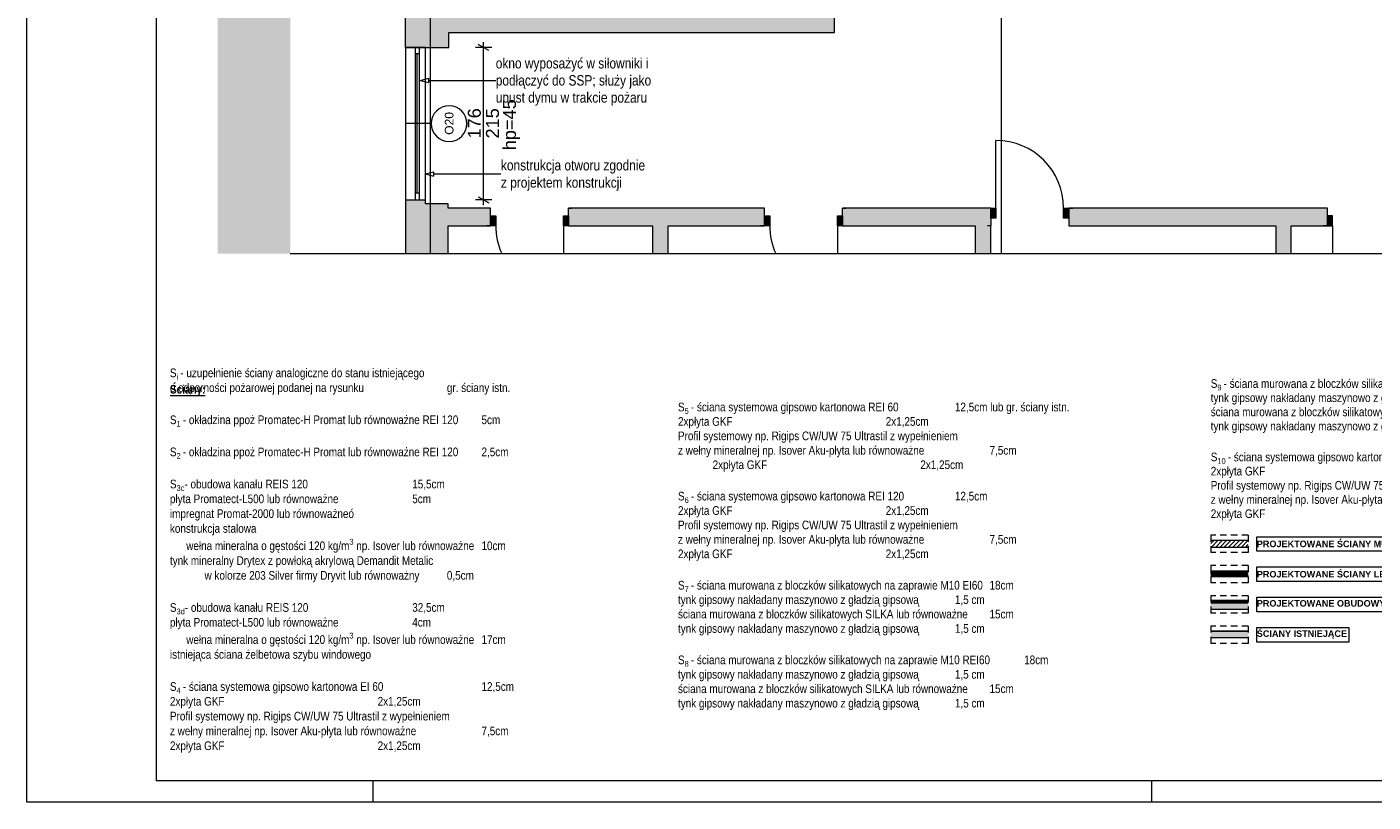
# Paper-space layout 'A-35 RZUT - PIĘTRO 5' of a CAD drawing. Header units: millimetres. Extents: x 0 to 800, y 0 to 500.
# Tile 1 of 18: x 0 to 311, y 0 to 179. Entities that reach past the tile are written whole.
import ezdxf
from ezdxf.xclip import XClip

# ---------------------------------------------------------------- set-up
doc = ezdxf.new("R2010")
doc.units = ezdxf.units.MM
doc.header["$MEASUREMENT"] = 0
doc.header["$XCLIPFRAME"] = 0
for name, pattern in [('DASHDOTX2', [1000, 500, -250, 0, -250]), ('Przer. długie kreski', [2.5, 1.5, -1]), ('PRZERYWANA_DU_A', [550, 350, -200])]:
    doc.linetypes.add(name, pattern=pattern)
for name, color, linetype, lineweight in [('0_Nr_pióra__1', 7, 'Continuous', 20), ('0_Nr_pióra__2', 8, 'Continuous', 13), ('A_Arkusz_Nr_pióra__1', 7, 'Continuous', 20), ('A_wymiary_Nr_pióra__1', 7, 'Continuous', 20), ('A_wymiary_Nr_pióra__2', 8, 'Continuous', 13), ('A_ściany proj_Nr_pióra__1', 7, 'Continuous', 20), ('A_ściany_Nr_pióra__1', 7, 'Continuous', 20), ('A_ściany_Nr_pióra__3', 252, 'Continuous', 13), ('AR ZAMUROWANIA_Nr_pióra__1', 7, 'Continuous', 20), ('AR ŚCIANY PROJEKTOWANE_Nr_pióra__1', 7, 'Continuous', 20), ('AR ŚCIANY PROJEKTOWANE_Nr_pióra__2', 8, 'Continuous', 13), ('Drzwi Archicad_Nr_pióra__1', 7, 'Continuous', 20), ('Okna Archicada_Nr_pióra__3', 252, 'Continuous', 13), ('Znaczniki okien Archicada_Nr_pióra__3', 252, 'Continuous', 13)]:
    doc.layers.add(name, color=color, linetype=linetype, lineweight=lineweight)
for name, color, linetype, lineweight, true_color in [('A_Arkusz_Nr_pióra__237', 7, 'Continuous', 5, 0x343434), ('A_opis_Nr_pióra__255', 7, 'Continuous', 15, 0x242424), ('A_opis_Nr_pióra__8', 7, 'Continuous', 13, 0x4c4c4c), ('A_osie_Nr_pióra__16', 7, 'Continuous', 5, 0x0f0f0f), ('A_ściany proj_Nr_pióra__10', 7, 'Continuous', 13, 0x4b4b4b)]:
    doc.layers.add(name, color=color, linetype=linetype, lineweight=lineweight, true_color=true_color)
for name, color, linetype in [('A_podrys', 7, 'Continuous'), ('A_ściany', 7, 'Continuous'), ('Drzwi Archicad', 7, 'Continuous')]:
    doc.layers.add(name, color=color, linetype=linetype)
doc.styles.add('STYL_AUTOMATYCZNY_1', font='arial.ttf')
doc.styles.add('STYL_AUTOMATYCZNY_2', font='ARIALN.TTF')
doc.styles.add('STYL_AUTOMATYCZNY_3', font='arial.ttf')
doc.styles.add('STYL_AUTOMATYCZNY_5', font='arial.ttf')
doc.styles.add('STYL_AUTOMATYCZNY_6', font='ARIALN.TTF')
pattern_1 = [(0, (0, 0), (0, 1), [0, -1])]
pattern_2 = [(45, (0, 0), (-57.025, 57.025), []), (45, (57.025, 0), (-57.025, 57.025), [40.323, -20.161])]

# ---------------------------------------------------------------- blocks, each defined once
blk = doc.blocks.new('Rysunek_1_1', base_point=(-3193.41, -631.4))
at = {"linetype": 'Continuous', "lineweight": 0, "true_color": 0x484848}
blk.add_hatch(color=251, dxfattribs=at).paths.add_polyline_path([(44.07, 126.75), (60.84, 126.75), (60.84, 454.37), (374.97, 454.37), (374.97, 316.75), (544.97, 316.75), (544.97, 478.17), (44.07, 478.17)])
at = {"layer": 'A_ściany', "linetype": 'Continuous', "lineweight": 0, "true_color": 0x000000}
for points in [[(87.44, 195.62), (87.44, 174.37), (97.53, 174.37), (97.53, 195.62)], [(186.63, 188.91), (97.53, 188.91), (97.53, 177.81), (186.63, 177.81)], [(92.12, 139.17), (87.52, 139.17), (87.52, 138.23), (92.12, 138.23)], [(97.38, 138.23), (87.52, 138.23), (87.52, 126.75), (97.38, 126.75)], [(107.13, 137.25), (97.38, 137.25), (97.38, 133.19), (107.13, 133.19)], [(144.58, 137.25), (125.18, 137.25), (125.18, 133.19), (144.58, 133.19)], [(148.18, 137.25), (144.58, 137.25), (144.58, 126.75), (148.18, 126.75)], [(170.45, 137.25), (148.18, 137.25), (148.18, 133.19), (170.45, 133.19)], [(219.13, 137.25), (188.5, 137.25), (188.5, 133.19), (219.13, 133.19)], [(222.73, 137.25), (219.13, 137.25), (219.13, 126.75), (222.73, 126.75)], [(288.59, 137.25), (240.78, 137.25), (240.78, 133.19), (288.59, 133.19)], [(292.19, 137.25), (288.59, 137.25), (288.59, 126.75), (292.19, 126.75)], [(300.53, 137.25), (292.19, 137.25), (292.19, 133.19), (300.53, 133.19)]]:
    blk.add_hatch(color=18, dxfattribs=at).paths.add_polyline_path(points)
at = {"layer": 'Drzwi Archicad', "linetype": 'Continuous', "lineweight": 0, "true_color": 0xfdfdfd}
for points in [[(222.73, 137.25), (222.73, 134.95), (223.93, 134.95), (223.93, 137.25)], [(240.78, 134.95), (240.78, 137.25), (239.58, 137.25), (239.58, 134.95)], [(107.13, 135.49), (107.13, 133.19), (108.33, 133.19), (108.33, 135.49)], [(125.18, 133.19), (125.18, 135.49), (123.98, 135.49), (123.98, 133.19)], [(170.45, 135.49), (170.45, 133.19), (171.65, 133.19), (171.65, 135.49)], [(188.5, 133.19), (188.5, 135.49), (187.3, 135.49), (187.3, 133.19)], [(300.53, 133.19), (301.73, 133.19), (301.73, 135.49), (300.53, 135.49)]]:
    blk.add_hatch(color=7, dxfattribs=at).paths.add_polyline_path(points)
at = {"layer": '0_Nr_pióra__2', "color": 8, "linetype": 'PRZERYWANA_DU_A', "lineweight": 13, "ltscale": 2, "flags": 128}
for points in [[(544.97, 316.75), (374.97, 316.75), (374.97, 454.37), (60.84, 454.37), (60.84, 126.75)], [(60.84, 126.75), (290.84, 126.75)], [(290.84, 126.75), (360.84, 126.75)]]:
    blk.add_lwpolyline(points, dxfattribs=at)
at = {"layer": 'A_opis_Nr_pióra__255', "color": 250, "linetype": 'Continuous', "lineweight": 15, "ltscale": 2, "true_color": 0x242424}
for p, q in [((90.93, 166.74), (92.8, 167.24)), ((90.93, 166.74), (92.8, 166.24)), ((92.8, 167.24), (92.8, 166.24)), ((92.8, 166.74), (104.33, 166.74)), ((104.33, 166.74), (108.35, 166.74)), ((92.12, 145.14), (93.98, 145.64)), ((92.12, 145.14), (93.98, 144.64)), ((93.98, 145.64), (93.98, 144.64)), ((93.98, 145.14), (105.53, 145.14)), ((105.53, 145.14), (109.55, 145.14))]:
    blk.add_line(p, q, dxfattribs=at)
at = {"layer": 'A_osie_Nr_pióra__16', "color": 250, "linetype": 'DASHDOTX2', "lineweight": 5, "ltscale": 2, "true_color": 0x0f0f0f}
for p, q in [((93.18, 390.39), (93.18, 126.75)), ((225.18, 390.39), (225.18, 126.75))]:
    blk.add_line(p, q, dxfattribs=at)
at = {"layer": 'A_wymiary_Nr_pióra__1', "color": 7, "linetype": 'Continuous', "lineweight": 20, "ltscale": 2}
for p, q in [((106.78, 173.65), (104.28, 175.09)), ((104.28, 139.89), (106.78, 138.45))]:
    blk.add_line(p, q, dxfattribs=at)
at = {"layer": 'A_wymiary_Nr_pióra__2', "color": 8, "linetype": 'Continuous', "lineweight": 13, "ltscale": 2}
for p, q in [((107.41, 174.37), (103.66, 174.37)), ((105.53, 174.37), (105.53, 175.59)), ((105.53, 139.17), (105.53, 174.37)), ((107.41, 139.17), (103.66, 139.17)), ((105.53, 137.95), (105.53, 139.17))]:
    blk.add_line(p, q, dxfattribs=at)
at = {"layer": 'A_ściany_Nr_pióra__1', "color": 7, "linetype": 'Continuous', "lineweight": 20, "ltscale": 2}
for p, q in [((87.52, 139.17), (92.12, 139.17)), ((107.13, 137.25), (106.39, 137.25)), ((107.13, 135.49), (107.13, 137.25)), ((125.18, 137.25), (125.92, 137.25)), ((125.18, 135.49), (125.18, 137.25)), ((170.45, 137.25), (169.71, 137.25)), ((170.45, 135.49), (170.45, 137.25)), ((188.5, 137.25), (189.24, 137.25)), ((188.5, 135.49), (188.5, 137.25)), ((222.73, 137.25), (221.79, 137.25)), ((222.73, 137.25), (222.73, 134.95)), ((240.78, 137.25), (241.72, 137.25)), ((240.78, 137.25), (240.78, 134.95)), ((300.53, 137.25), (299.79, 137.25)), ((300.53, 135.49), (300.53, 137.25)), ((107.13, 133.19), (107.13, 135.49)), ((125.18, 133.19), (125.18, 135.49)), ((170.45, 133.19), (170.45, 135.49)), ((188.5, 133.19), (188.5, 135.49)), ((222.73, 134.95), (222.73, 133.19)), ((240.78, 134.95), (240.78, 133.19)), ((300.53, 133.19), (300.53, 135.49)), ((107.13, 133.19), (106.19, 133.19)), ((125.18, 133.19), (126.12, 133.19)), ((170.45, 133.19), (169.51, 133.19)), ((188.5, 133.19), (189.44, 133.19)), ((222.73, 133.19), (221.99, 133.19)), ((240.78, 133.19), (241.52, 133.19)), ((300.53, 133.19), (299.59, 133.19))]:
    blk.add_line(p, q, dxfattribs=at)
at = {"layer": 'A_ściany_Nr_pióra__1', "color": 7, "linetype": 'Continuous', "lineweight": 20, "ltscale": 2, "flags": 128}
for points in [[(87.44, 195.62), (87.44, 174.37)], [(186.63, 177.81), (186.63, 183.31)], [(97.53, 174.37), (97.53, 177.81)], [(97.53, 177.81), (186.63, 177.81)], [(87.44, 174.37), (97.53, 174.37)], [(92.12, 174.37), (87.52, 174.37)], [(87.52, 139.17), (87.52, 138.23)], [(87.52, 138.23), (87.52, 126.75)], [(92.12, 138.23), (92.12, 139.17)], [(97.38, 138.23), (92.12, 138.23)], [(97.38, 137.25), (97.38, 138.23)], [(107.13, 137.25), (97.38, 137.25)], [(144.58, 137.25), (125.18, 137.25)], [(148.18, 137.25), (144.58, 137.25)], [(170.45, 137.25), (148.18, 137.25)], [(219.13, 137.25), (188.5, 137.25)], [(222.73, 137.25), (219.13, 137.25)], [(288.59, 137.25), (240.78, 137.25)], [(292.19, 137.25), (288.59, 137.25)], [(300.53, 137.25), (292.19, 137.25)], [(97.38, 133.19), (107.13, 133.19)], [(97.38, 126.75), (97.38, 133.19)], [(125.18, 133.19), (144.58, 133.19)], [(144.58, 133.19), (144.58, 126.75)], [(148.18, 133.19), (170.45, 133.19)], [(148.18, 126.75), (148.18, 133.19)], [(188.5, 133.19), (219.13, 133.19)], [(219.13, 133.19), (219.13, 126.75)], [(222.73, 126.75), (222.73, 133.19)], [(240.78, 133.19), (288.59, 133.19)], [(288.59, 133.19), (288.59, 126.75)], [(292.19, 133.19), (300.53, 133.19)], [(292.19, 126.75), (292.19, 133.19)]]:
    blk.add_lwpolyline(points, dxfattribs=at)
at = {"layer": 'A_ściany_Nr_pióra__3', "color": 252, "linetype": 'Continuous', "lineweight": 13, "ltscale": 2}
for p, q in [((87.52, 174.37), (87.52, 139.17)), ((92.12, 139.17), (92.12, 174.37))]:
    blk.add_line(p, q, dxfattribs=at)
at = {"layer": 'Drzwi Archicad_Nr_pióra__1', "color": 7, "linetype": 'Continuous', "lineweight": 20, "ltscale": 2}
for p, q in [((223.93, 137.25), (223.93, 152.9)), ((107.13, 137.25), (106.39, 137.25)), ((107.13, 137.25), (106.39, 137.25)), ((107.13, 135.49), (107.13, 137.25)), ((107.13, 135.49), (107.13, 137.25)), ((125.18, 135.49), (125.18, 137.25)), ((125.18, 135.49), (125.18, 137.25)), ((125.18, 137.25), (125.92, 137.25)), ((125.18, 137.25), (125.92, 137.25)), ((170.45, 137.25), (169.71, 137.25)), ((170.45, 137.25), (169.71, 137.25)), ((170.45, 135.49), (170.45, 137.25)), ((170.45, 135.49), (170.45, 137.25)), ((188.5, 135.49), (188.5, 137.25)), ((188.5, 135.49), (188.5, 137.25)), ((188.5, 137.25), (189.24, 137.25)), ((188.5, 137.25), (189.24, 137.25)), ((222.73, 137.25), (221.79, 137.25)), ((222.73, 137.25), (221.79, 137.25)), ((222.73, 137.25), (223.93, 137.25)), ((222.73, 134.95), (222.73, 137.25)), ((222.73, 137.25), (222.73, 134.95)), ((222.73, 137.25), (222.73, 134.95)), ((223.93, 137.25), (223.93, 134.95)), ((239.58, 134.95), (239.58, 137.25)), ((239.58, 137.25), (240.78, 137.25)), ((240.78, 137.25), (240.78, 134.95)), ((240.78, 137.25), (240.78, 134.95)), ((240.78, 137.25), (240.78, 134.95)), ((240.78, 137.25), (241.72, 137.25)), ((240.78, 137.25), (241.72, 137.25)), ((300.53, 137.25), (299.79, 137.25)), ((300.53, 137.25), (299.79, 137.25)), ((300.53, 135.49), (300.53, 137.25)), ((300.53, 135.49), (300.53, 137.25)), ((107.13, 135.49), (108.33, 135.49)), ((107.13, 133.19), (107.13, 135.49)), ((107.13, 133.19), (107.13, 135.49)), ((107.13, 133.19), (107.13, 135.49)), ((108.33, 135.49), (108.33, 133.19)), ((123.98, 133.19), (123.98, 135.49)), ((123.98, 135.49), (125.18, 135.49)), ((125.18, 135.49), (125.18, 133.19)), ((125.18, 133.19), (125.18, 135.49)), ((125.18, 133.19), (125.18, 135.49)), ((170.45, 135.49), (171.65, 135.49)), ((170.45, 133.19), (170.45, 135.49)), ((170.45, 133.19), (170.45, 135.49)), ((170.45, 133.19), (170.45, 135.49)), ((171.65, 135.49), (171.65, 133.19)), ((187.3, 133.19), (187.3, 135.49)), ((187.3, 135.49), (188.5, 135.49)), ((188.5, 135.49), (188.5, 133.19)), ((188.5, 133.19), (188.5, 135.49)), ((188.5, 133.19), (188.5, 135.49)), ((223.93, 134.95), (222.73, 134.95)), ((222.73, 134.95), (222.73, 133.19)), ((222.73, 134.95), (222.73, 133.19)), ((240.78, 134.95), (239.58, 134.95)), ((240.78, 134.95), (240.78, 133.19)), ((240.78, 134.95), (240.78, 133.19)), ((301.73, 135.49), (300.53, 135.49)), ((300.53, 135.49), (300.53, 133.19)), ((300.53, 133.19), (300.53, 135.49)), ((300.53, 133.19), (300.53, 135.49)), ((301.73, 133.19), (301.73, 135.49)), ((107.13, 133.19), (106.19, 133.19)), ((107.13, 133.19), (106.19, 133.19)), ((108.33, 133.19), (107.13, 133.19)), ((125.18, 133.19), (123.98, 133.19)), ((123.98, 133.19), (123.98, 126.75)), ((125.18, 133.19), (126.12, 133.19)), ((125.18, 133.19), (126.12, 133.19)), ((170.45, 133.19), (169.51, 133.19)), ((170.45, 133.19), (169.51, 133.19)), ((171.65, 133.19), (170.45, 133.19)), ((188.5, 133.19), (187.3, 133.19)), ((187.3, 133.19), (187.3, 126.75)), ((188.5, 133.19), (189.44, 133.19)), ((188.5, 133.19), (189.44, 133.19)), ((222.73, 133.19), (221.99, 133.19)), ((222.73, 133.19), (221.99, 133.19)), ((240.78, 133.19), (241.52, 133.19)), ((240.78, 133.19), (241.52, 133.19)), ((300.53, 133.19), (299.59, 133.19)), ((300.53, 133.19), (299.59, 133.19)), ((300.53, 133.19), (301.73, 133.19)), ((301.73, 133.19), (301.73, 126.75))]:
    blk.add_line(p, q, dxfattribs=at)
for centre, start, end in [((223.93, 137.25), 0, 90), ((123.98, 133.19), 180, 204.2941), ((187.3, 133.19), 180, 204.2941)]:
    blk.add_arc(centre, 15.65, start, end, dxfattribs=at)
at = {"layer": 'Okna Archicada_Nr_pióra__3', "color": 252, "linetype": 'Continuous', "lineweight": 13, "ltscale": 2}
for p, q in [((90.72, 174.37), (89.72, 174.37)), ((89.72, 174.37), (89.72, 139.17)), ((90.72, 139.17), (90.72, 174.37)), ((90.72, 172.87), (89.72, 172.87)), ((90.22, 140.67), (90.22, 172.87)), ((90.72, 140.67), (89.72, 140.67)), ((89.72, 139.17), (90.72, 139.17))]:
    blk.add_line(p, q, dxfattribs=at)
at = {"layer": 'Znaczniki okien Archicada_Nr_pióra__3', "color": 252, "linetype": 'Continuous', "lineweight": 13, "ltscale": 2}
blk.add_line((93.45, 156.77), (87.52, 156.77), dxfattribs=at)
for start, end in [(90, 270), (270, 90)]:
    blk.add_arc((97.56, 156.77), 4.12, start, end, dxfattribs=at)
at = {"layer": 'A_opis_Nr_pióra__8', "color": 251, "linetype": 'Continuous', "lineweight": 13, "true_color": 0x4c4c4c, "char_height": 2.4, "attachment_point": 4, "style": 'STYL_AUTOMATYCZNY_2'}
for s, insert, width, line_spacing_factor in [('\\A1;{\\pql;\\fArial Narrow|b0|i0|c238|p0;\\W1.000000;okno wyposażyć w siłowniki i podłączyć do SSP; służy jako upust dymu w trakcie pożaru}', (108.35, 166.41), 36.3149, 0.987309), ('\\A1;{\\pql;\\fArial Narrow|b0|i0|c238|p0;\\W1.000000;konstrukcja otworu zgodnie z projektem konstrukcji}', (109.55, 144.8), 33.909, 0.996837)]:
    blk.add_mtext(s, dxfattribs=dict(at, insert=insert, width=width, line_spacing_factor=line_spacing_factor))
at = {"layer": 'A_wymiary_Nr_pióra__1', "color": 7, "linetype": 'Continuous', "lineweight": 20, "insert": (110.02, 156.51), "char_height": 3, "attachment_point": 2, "rotation": 90, "style": 'STYL_AUTOMATYCZNY_5'}
blk.add_mtext('\\A1;{\\pqc;\\fArial|b0|i0|c238|p0;\\W1.000000;hp=45}', dxfattribs=at)
at = {"layer": 'A_wymiary_Nr_pióra__1', "color": 7, "linetype": 'Continuous', "lineweight": 20, "char_height": 3, "width": 6.8645, "attachment_point": 7, "rotation": 90, "style": 'STYL_AUTOMATYCZNY_5'}
for s, insert in [('\\A1;{\\pql;\\fArial|b0|i0|c238|p0;\\W1.000000;176}', (104.93, 153.34)), ('\\A1;{\\pql;\\fArial|b0|i0|c238|p0;\\W1.000000;215}', (109.13, 153.34))]:
    blk.add_mtext(s, dxfattribs=dict(at, insert=insert))
at = {"layer": 'Znaczniki okien Archicada_Nr_pióra__3', "color": 252, "linetype": 'Continuous', "lineweight": 13, "insert": (98.6, 154.18), "char_height": 2, "attachment_point": 7, "rotation": 90, "style": 'STYL_AUTOMATYCZNY_1'}
blk.add_mtext('\\A1;{\\pql;\\pt2;\\fArial|b0|i0|c238|p0;\\W1.000000;O20}', dxfattribs=at)

psp = doc.layouts.new('A-35 RZUT - PIĘTRO 5')

# ---------------------------------------------------------------- hatches: boundary and pattern name
at = {"layer": 'A_ściany proj_Nr_pióra__1', "linetype": 'Continuous', "lineweight": 20}
h = psp.add_hatch(dxfattribs=at)
h.set_pattern_fill('bloczki_ceramiczne', style=0, pattern_type=2)
h.set_pattern_definition([(45, (0, 0), (-0.4949747, 0.4949747), [])])
h.paths.add_polyline_path([(282.23, 60.43), (273.58, 60.43), (273.58, 58.93), (282.23, 58.93)])
at = {"layer": 'A_ściany proj_Nr_pióra__10', "linetype": 'Continuous', "lineweight": 13}
h = psp.add_hatch(dxfattribs=at)
h.set_pattern_fill('FP_65', color=1, style=0, pattern_type=2)
h.set_pattern_definition(pattern_2)
h.paths.add_polyline_path([(282.23, 46.57), (273.58, 46.57), (273.58, 46.32), (282.23, 46.32)])
h = psp.add_hatch(dxfattribs=at)
h.set_pattern_fill('FP_65', color=1, style=0, pattern_type=2)
h.set_pattern_definition(pattern_2)
h.paths.add_polyline_path([(273.58, 46.07), (282.23, 46.07), (282.23, 46.32), (273.58, 46.32)])
at = {"layer": 'A_ściany_Nr_pióra__1', "linetype": 'Continuous', "lineweight": 0, "true_color": 0x000000}
for points in [[(273.58, 44.57), (282.23, 44.57), (282.23, 46.07), (273.58, 46.07)], [(273.58, 38), (282.23, 38), (282.23, 39.5), (273.58, 39.5)]]:
    psp.add_hatch(color=18, dxfattribs=at).paths.add_polyline_path(points)
at = {"layer": 'AR ŚCIANY PROJEKTOWANE_Nr_pióra__2', "linetype": 'Continuous', "lineweight": 13}
h = psp.add_hatch(dxfattribs=at)
h.set_pattern_fill('gypsum', color=8, style=0, pattern_type=2)
h.set_pattern_definition(pattern_1)
h.paths.add_polyline_path([(282.23, 53.39), (273.58, 53.39), (273.58, 53.26), (282.23, 53.26)])
h = psp.add_hatch(dxfattribs=at)
h.set_pattern_fill('gypsum', color=8, style=0, pattern_type=2)
h.set_pattern_definition(pattern_1)
h.paths.add_polyline_path([(282.23, 53.26), (273.58, 53.26), (273.58, 53.14), (282.23, 53.14)])
h = psp.add_hatch(dxfattribs=at)
h.set_pattern_fill('batt_insulation', color=8, style=0, pattern_type=2)
h.set_pattern_definition([(60, (0, 0), (-0.25980762, 0.15), []), (120, (0, 0), (0.25980762, 0.15), [])])
h.paths.add_polyline_path([(282.23, 53.14), (273.58, 53.14), (273.58, 52.39), (282.23, 52.39)])
h = psp.add_hatch(dxfattribs=at)
h.set_pattern_fill('gypsum', color=8, style=0, pattern_type=2)
h.set_pattern_definition(pattern_1)
h.paths.add_polyline_path([(273.58, 52.26), (282.23, 52.26), (282.23, 52.39), (273.58, 52.39)])
h = psp.add_hatch(dxfattribs=at)
h.set_pattern_fill('gypsum', color=8, style=0, pattern_type=2)
h.set_pattern_definition(pattern_1)
h.paths.add_polyline_path([(273.58, 52.14), (282.23, 52.14), (282.23, 52.26), (273.58, 52.26)])

# ---------------------------------------------------------------- linework, layer by layer
at = {"layer": 'A_Arkusz_Nr_pióra__1', "color": 7, "linetype": 'Continuous', "lineweight": 20}
for p in [(29.9, 495.1), (795.1, 4.9)]:
    psp.add_line(p, (29.9, 4.9), dxfattribs=at)
at = {"layer": 'A_Arkusz_Nr_pióra__1', "color": 7, "linetype": 'Continuous', "lineweight": 20, "flags": 128}
psp.add_lwpolyline([(0, 500), (800, 500), (800, 0), (0, 0)], close=True, dxfattribs=at)
at = {"layer": 'A_Arkusz_Nr_pióra__237', "color": 250, "linetype": 'Continuous', "lineweight": 5, "true_color": 0x343434}
for p, q in [((80, 0), (80, 4.9)), ((260, 0), (260, 4.9))]:
    psp.add_line(p, q, dxfattribs=at)
at = {"layer": 'A_ściany proj_Nr_pióra__1', "color": 7, "linetype": 'Continuous', "lineweight": 20, "flags": 128}
for points in [[(282.23, 60.43), (273.58, 60.43)], [(273.58, 58.93), (282.23, 58.93)], [(282.23, 46.57), (273.58, 46.57)], [(273.58, 46.07), (282.23, 46.07)], [(273.58, 39.5), (282.23, 39.5)]]:
    psp.add_lwpolyline(points, dxfattribs=at)
at = {"layer": 'A_ściany proj_Nr_pióra__10', "color": 1, "linetype": 'Continuous', "lineweight": 13}
for p, q in [((282.23, 46.32), (273.58, 46.32)), ((273.58, 46.32), (282.23, 46.32))]:
    psp.add_line(p, q, dxfattribs=at)
at = {"layer": 'A_ściany_Nr_pióra__1', "color": 7, "linetype": 'Continuous', "lineweight": 20, "flags": 128}
for points in [[(282.23, 46.07), (273.58, 46.07)], [(273.58, 44.57), (282.23, 44.57)], [(282.23, 39.5), (273.58, 39.5)], [(273.58, 38), (282.23, 38)]]:
    psp.add_lwpolyline(points, dxfattribs=at)
at = {"layer": 'AR ZAMUROWANIA_Nr_pióra__1', "color": 7, "linetype": 'Continuous', "lineweight": 20, "flags": 128}
for points in [[(284.23, 61.32), (323.84, 61.32), (323.84, 57.96), (284.23, 57.96)], [(284.23, 54.32), (318.99, 54.32), (318.99, 50.96), (284.23, 50.96)], [(284.23, 47.32), (336.64, 47.32), (336.64, 43.96), (284.23, 43.96)], [(284.23, 40.32), (305.53, 40.32), (305.53, 36.96), (284.23, 36.96)]]:
    psp.add_lwpolyline(points, close=True, dxfattribs=at)
at = {"layer": 'AR ŚCIANY PROJEKTOWANE_Nr_pióra__1', "color": 7, "linetype": 'Continuous', "lineweight": 20, "flags": 128}
for points in [[(282.23, 53.39), (273.58, 53.39)], [(273.58, 52.14), (282.23, 52.14)]]:
    psp.add_lwpolyline(points, dxfattribs=at)
at = {"layer": 'AR ŚCIANY PROJEKTOWANE_Nr_pióra__2', "color": 8, "linetype": 'Przer. długie kreski', "lineweight": 13}
for p, q in [((282.23, 61.66), (273.58, 61.66)), ((273.58, 61.66), (273.58, 57.66)), ((282.23, 61.66), (282.23, 57.66)), ((282.23, 57.66), (273.58, 57.66)), ((273.58, 54.66), (273.58, 50.66)), ((282.23, 54.66), (273.58, 54.66)), ((282.23, 54.66), (282.23, 50.66)), ((282.23, 50.66), (273.58, 50.66)), ((282.23, 47.66), (273.58, 47.66)), ((273.58, 47.66), (273.58, 43.66)), ((282.23, 47.66), (282.23, 43.66)), ((282.23, 43.66), (273.58, 43.66)), ((282.23, 40.66), (273.58, 40.66)), ((273.58, 40.66), (273.58, 36.66)), ((282.23, 40.66), (282.23, 36.66)), ((282.23, 36.66), (273.58, 36.66))]:
    psp.add_line(p, q, dxfattribs=at)
at = {"layer": 'AR ŚCIANY PROJEKTOWANE_Nr_pióra__2', "color": 8, "linetype": 'Continuous', "lineweight": 13}
for p, q in [((282.23, 53.26), (273.58, 53.26)), ((282.23, 53.14), (273.58, 53.14)), ((273.58, 52.39), (282.23, 52.39)), ((273.58, 52.26), (282.23, 52.26))]:
    psp.add_line(p, q, dxfattribs=at)

# ---------------------------------------------------------------- block references
at = {"layer": 'A_podrys', "color": 37, "linetype": 'Continuous', "lineweight": 5, "true_color": 0x656532}
ref = psp.add_blockref('Rysunek_1_1', (-3193.41, -631.4), dxfattribs=at)
XClip(ref).set_block_clipping_path([(44.069637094, 126.7487186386), (544.9695795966, 478.1668323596)])

# ---------------------------------------------------------------- texts
at = {"layer": '0_Nr_pióra__1', "color": 7, "linetype": 'Continuous', "lineweight": 20, "char_height": 2, "attachment_point": 7, "style": 'STYL_AUTOMATYCZNY_2'}
for s, insert, line_spacing_factor in [('\\A1;{\\pql;\\fArial Narrow|b0|i0|c238|p0;\\W1.000000;S\\fArial Narrow|b0|i0|c238|p0;\\W1.000000;\\A1{\\H.66x;\\S ^ i ;}\\fArial Narrow|b0|i0|c238|p0;\\W1.000000;- uzupełnienie ściany analogiczne do stanu istniejącego \\P\\pql;\\fArial Narrow|b0|i0|c238|p0;\\W1.000000;o odporności pożarowej podanej na rysunku^I^I^Igr. ściany istn.\\P\\pql;\\fArial Narrow|b0|i0|c238|p0;\\W1.000000;\\P\\pql;\\fArial Narrow|b0|i0|c238|p0;\\W1.000000;S\\fArial Narrow|b0|i0|c238|p0;\\W1.000000;\\A1{\\H.66x;\\S ^ 1 ;}\\fArial Narrow|b0|i0|c238|p0;\\W1.000000;- okładzina ppoż Promatec-H Promat lub równoważne REI 120^I5cm  \\P\\pql;\\fArial Narrow|b0|i0|c238|p0;\\W1.000000;\\P\\pql;\\fArial Narrow|b0|i0|c238|p0;\\W1.000000;S\\fArial Narrow|b0|i0|c238|p0;\\W1.000000;\\A1{\\H.66x;\\S ^ 2 ;}\\fArial Narrow|b0|i0|c238|p0;\\W1.000000;- okładzina ppoż Promatec-H Promat lub równoważne REI 120^I2,5cm  \\P\\pql;\\pt2.49905;\\fArial Narrow|b0|i0|c238|p0;\\W1.000000;^I^I^I\\P\\pql;\\pt2.49905;\\fArial Narrow|b0|i0|c238|p0;\\W1.000000;S\\fArial Narrow|b0|i0|c238|p0;\\W1.000000;\\A1{\\H.66x;\\S ^ 3c;}\\fArial Narrow|b0|i0|c238|p0;\\W1.000000;- obudowa kanału REIS 120^I^I^I^I15,5cm\\P\\pql;\\pt2.49905;\\fArial Narrow|b0|i0|c238|p0;\\W1.000000;płyta Promatect-L500 lub równoważne^I^I^I5cm\\P\\pql;\\pt2.49905;\\fArial Narrow|b0|i0|c238|p0;\\W1.000000;impregnat Promat-2000 lub równoważneó\\P\\pql;\\pt2.49905;\\fArial Narrow|b0|i0|c238|p0;\\W1.000000;konstrukcja stalowa\\P\\pql;\\pt2.49905;\\fArial Narrow|b0|i0|c238|p0;\\W1.000000;^I  wełna mineralna o gęstości 120 kg/m\\fArial Narrow|b0|i0|c238|p0;\\W1.000000;\\A1{\\H.66x;\\S3^  ;}\\fArial Narrow|b0|i0|c238|p0;\\W1.000000; np. Isover lub równoważne^I10cm\\P\\pql;\\pt2.49905;\\fArial Narrow|b0|i0|c238|p0;\\W1.000000;tynk mineralny Drytex z powłoką akrylową Demandit Metalic \\P\\pql;\\pt2.49905;\\fArial Narrow|b0|i0|c238|p0;\\W1.000000;^I^Iw kolorze 203 Silver firmy Dryvit lub równoważny ^I0,5cm\\P\\pql;\\pt2.49905;\\fArial Narrow|b0|i0|c238|p0;\\W1.000000;\\P\\pql;\\pt2.49905;\\fArial Narrow|b0|i0|c238|p0;\\W1.000000;S\\fArial Narrow|b0|i0|c238|p0;\\W1.000000;\\A1{\\H.66x;\\S ^ 3d;}\\fArial Narrow|b0|i0|c238|p0;\\W1.000000;- obudowa kanału REIS 120^I^I^I^I32,5cm\\P\\pql;\\pt2.49905;\\fArial Narrow|b0|i0|c238|p0;\\W1.000000;płyta Promatect-L500 lub równoważne^I^I^I4cm\\P\\pql;\\pt2.49905;\\fArial Narrow|b0|i0|c238|p0;\\W1.000000;^I  wełna mineralna o gęstości 120 kg/m\\fArial Narrow|b0|i0|c238|p0;\\W1.000000;\\A1{\\H.66x;\\S3^  ;}\\fArial Narrow|b0|i0|c238|p0;\\W1.000000; np. Isover lub równoważne^I17cm\\P\\pql;\\pt2.49905;\\fArial Narrow|b0|i0|c238|p0;\\W1.000000;istniejąca ściana żelbetowa szybu windowego\\P\\pql;\\pt2.49905;\\fArial Narrow|b0|i0|c238|p0;\\W1.000000;\\P\\pql;\\pt2.49905;\\fArial Narrow|b0|i0|c238|p0;\\W1.000000;S\\fArial Narrow|b0|i0|c238|p0;\\W1.000000;\\A1{\\H.66x;\\S ^ 4 ;}\\fArial Narrow|b0|i0|c238|p0;\\W1.000000;- ściana systemowa gipsowo kartonowa EI 60^I^I^I12,5cm\\P\\pql;\\pt2.49905;\\fArial Narrow|b0|i0|c238|p0;\\W1.000000;2xpłyta GKF^I^I^I^I^I2x1,25cm\\P\\pql;\\pt2.49905;\\fArial Narrow|b0|i0|c238|p0;\\W1.000000;Profil systemowy np. Rigips CW/UW 75 Ultrastil z wypełnieniem\\P\\pql;\\pt2.49905;\\fArial Narrow|b0|i0|c238|p0;\\W1.000000;z wełny mineralnej np. Isover Aku-płyta lub równoważne^I^I7,5cm\\P\\pql;\\pt2.49905;\\fArial Narrow|b0|i0|c238|p0;\\W1.000000;2xpłyta GKF^I^I^I^I^I2x1,25cm}', (33.05, 11.42), 1.025639), ('\\A1;{\\pql;\\fArial Narrow|b0|i0|c238|p0;\\W1.000000;S\\fArial Narrow|b0|i0|c238|p0;\\W1.000000;\\A1{\\H.66x;\\S ^ 9 ;}\\fArial Narrow|b0|i0|c238|p0;\\W1.000000;- ściana murowana z bloczków silikatowych na zaprawie M10 REI120^I18cm\\P\\pql;\\fArial Narrow|b0|i0|c238|p0;\\W1.000000;tynk gipsowy nakładany maszynowo z gładzią gipsową^I^I1,5 cm\\P\\pql;\\fArial Narrow|b0|i0|c238|p0;\\W1.000000;ściana murowana z bloczków silikatowych SILKA lub równoważne^I15cm\\P\\pql;\\fArial Narrow|b0|i0|c238|p0;\\W1.000000;tynk gipsowy nakładany maszynowo z gładzią gipsową^I^I1,5 cm\\P\\pql;\\fArial Narrow|b0|i0|c238|p0;\\W1.000000;\\P\\pql;\\fArial Narrow|b0|i0|c238|p0;\\W1.000000;S\\fArial Narrow|b0|i0|c238|p0;\\W1.000000;\\A1{\\H.66x;\\S ^ 10 ;}\\fArial Narrow|b0|i0|c238|p0;\\W1.000000;- ściana systemowa gipsowo kartonowa EI 30^I^I^I12,5cm\\P\\pql;\\fArial Narrow|b0|i0|c238|p0;\\W1.000000;2xpłyta GKF^I^I^I^I^I2x1,25cm\\P\\pql;\\fArial Narrow|b0|i0|c238|p0;\\W1.000000;Profil systemowy np. Rigips CW/UW 75 Ultrastil z wypełnieniem\\P\\pql;\\fArial Narrow|b0|i0|c238|p0;\\W1.000000;z wełny mineralnej np. Isover Aku-płyta lub równoważne^I^I7,5cm\\P\\pql;\\fArial Narrow|b0|i0|c238|p0;\\W1.000000;2xpłyta GKF^I^I^I^I^I2x1,25cm}', (273.58, 65.04), 0.982744)]:
    psp.add_mtext(s, dxfattribs=dict(at, insert=insert, line_spacing_factor=line_spacing_factor))
at = {"layer": '0_Nr_pióra__1', "color": 7, "linetype": 'Continuous', "lineweight": 20, "char_height": 2}
for s, insert, attachment_point, style in [('\\A1;{\\pql;\\fArial Narrow|b0|i0|c238|p0;\\W1.000000;S\\fArial Narrow|b0|i0|c238|p0;\\W1.000000;\\A1{\\H.66x;\\S ^ 5 ;}\\fArial Narrow|b0|i0|c238|p0;\\W1.000000;- ściana systemowa gipsowo kartonowa REI 60^I^I12,5cm lub gr. ściany istn.\\P\\pql;\\fArial Narrow|b0|i0|c238|p0;\\W1.000000;2xpłyta GKF^I^I^I^I^I2x1,25cm\\P\\pql;\\fArial Narrow|b0|i0|c238|p0;\\W1.000000;Profil systemowy np. Rigips CW/UW 75 Ultrastil z wypełnieniem\\P\\pql;\\fArial Narrow|b0|i0|c238|p0;\\W1.000000;z wełny mineralnej np. Isover Aku-płyta lub równoważne^I^I7,5cm\\P\\pql;\\fArial Narrow|b0|i0|c238|p0;\\W1.000000;^I2xpłyta GKF^I^I^I^I^I2x1,25cm\\P\\pql;\\fArial Narrow|b0|i0|c238|p0;\\W1.000000;\\P\\pql;\\fArial Narrow|b0|i0|c238|p0;\\W1.000000;S\\fArial Narrow|b0|i0|c238|p0;\\W1.000000;\\A1{\\H.66x;\\S ^ 6 ;}\\fArial Narrow|b0|i0|c238|p0;\\W1.000000;- ściana systemowa gipsowo kartonowa REI 120^I^I12,5cm\\P\\pql;\\fArial Narrow|b0|i0|c238|p0;\\W1.000000;2xpłyta GKF^I^I^I^I^I2x1,25cm\\P\\pql;\\fArial Narrow|b0|i0|c238|p0;\\W1.000000;Profil systemowy np. Rigips CW/UW 75 Ultrastil z wypełnieniem\\P\\pql;\\fArial Narrow|b0|i0|c238|p0;\\W1.000000;z wełny mineralnej np. Isover Aku-płyta lub równoważne^I^I7,5cm\\P\\pql;\\fArial Narrow|b0|i0|c238|p0;\\W1.000000;2xpłyta GKF^I^I^I^I^I2x1,25cm\\P\\pql;\\fArial Narrow|b0|i0|c238|p0;\\W1.000000;\\P\\pql;\\fArial Narrow|b0|i0|c238|p0;\\W1.000000;S\\fArial Narrow|b0|i0|c238|p0;\\W1.000000;\\A1{\\H.66x;\\S ^ 7 ;}\\fArial Narrow|b0|i0|c238|p0;\\W1.000000;- ściana murowana z bloczków silikatowych na zaprawie M10 EI60^I18cm\\P\\pql;\\fArial Narrow|b0|i0|c238|p0;\\W1.000000;tynk gipsowy nakładany maszynowo z gładzią gipsową^I^I1,5 cm\\P\\pql;\\fArial Narrow|b0|i0|c238|p0;\\W1.000000;ściana murowana z bloczków silikatowych SILKA lub równoważne^I15cm\\P\\pql;\\fArial Narrow|b0|i0|c238|p0;\\W1.000000;tynk gipsowy nakładany maszynowo z gładzią gipsową^I^I1,5 cm\\P\\pql;\\fArial Narrow|b0|i0|c238|p0;\\W1.000000;\\P\\pql;\\fArial Narrow|b0|i0|c238|p0;\\W1.000000;S\\fArial Narrow|b0|i0|c238|p0;\\W1.000000;\\A1{\\H.66x;\\S ^ 8 ;}\\fArial Narrow|b0|i0|c238|p0;\\W1.000000;- ściana murowana z bloczków silikatowych na zaprawie M10 REI60^I18cm\\P\\pql;\\fArial Narrow|b0|i0|c238|p0;\\W1.000000;tynk gipsowy nakładany maszynowo z gładzią gipsową^I^I1,5 cm\\P\\pql;\\fArial Narrow|b0|i0|c238|p0;\\W1.000000;ściana murowana z bloczków silikatowych SILKA lub równoważne^I15cm\\P\\pql;\\fArial Narrow|b0|i0|c238|p0;\\W1.000000;tynk gipsowy nakładany maszynowo z gładzią gipsową^I^I1,5 cm\\P\\pql;\\fArial Narrow|b0|i0|c238|p0;\\W1.000000;}', (150.46, 21.25), 7, 'STYL_AUTOMATYCZNY_2'), ('\\A1;{\\pqc;\\fArial Narrow|b1|i0|c238|p0;\\L\\W1.000000;\\LŚciany:}', (37.15, 93.78), 8, 'STYL_AUTOMATYCZNY_6')]:
    psp.add_mtext(s, dxfattribs=dict(at, insert=insert, attachment_point=attachment_point, style=style))
at = {"layer": 'AR ZAMUROWANIA_Nr_pióra__1', "color": 7, "linetype": 'Continuous', "lineweight": 20, "char_height": 1.5, "attachment_point": 4, "style": 'STYL_AUTOMATYCZNY_3'}
for s, insert in [('\\A1;{\\pql;\\fArial|b1|i0|c238|p0;\\W1.000000;PROJEKTOWANE ŚCIANY MUROWANE}', (284.23, 59.64)), ('\\A1;{\\pql;\\fArial|b1|i0|c238|p0;\\W1.000000;PROJEKTOWANE ŚCIANY LEKKIE}', (284.23, 52.64)), ('\\A1;{\\pql;\\fArial|b1|i0|c238|p0;\\W1.000000;PROJEKTOWANE OBUDOWY ŚCIAN ISTNIEJĄCYCH}', (284.23, 45.7)), ('\\A1;{\\pql;\\fArial|b1|i0|c238|p0;\\W1.000000;ŚCIANY ISTNIEJĄCE}', (284.23, 38.7))]:
    psp.add_mtext(s, dxfattribs=dict(at, insert=insert))

doc.saveas('drawing.dxf')
